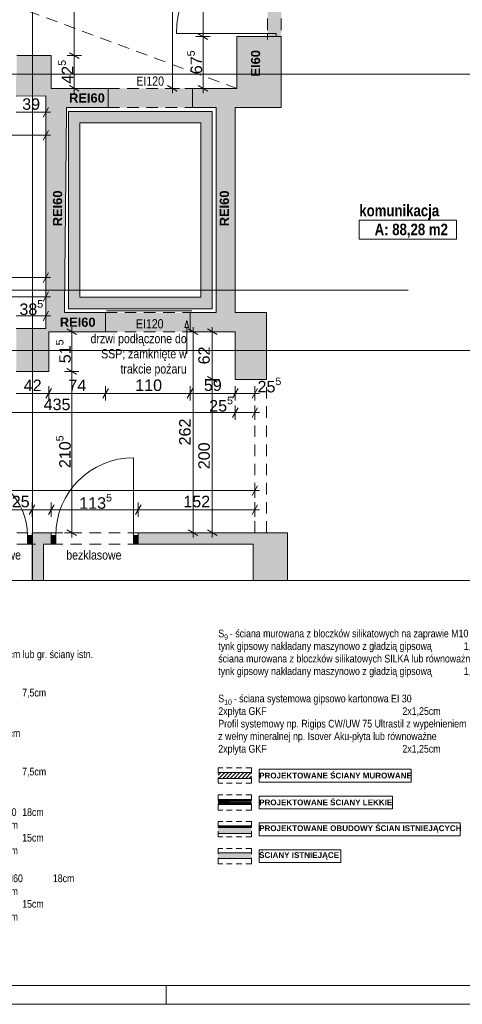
# Paper-space layout 'A-31 RZUT - PIĘTRO 1' of a CAD drawing. Header units: millimetres. Extents: x 0 to 800, y 0 to 594.
# Tile 5 of 21: x 222 to 337, y 0 to 257. Entities that reach past the tile are written whole.
import ezdxf
from ezdxf.xclip import XClip

# ---------------------------------------------------------------- set-up
doc = ezdxf.new("R2010")
doc.units = ezdxf.units.MM
doc.header["$MEASUREMENT"] = 0
doc.header["$XCLIPFRAME"] = 0
for name, pattern in [('ACAD_ISO03W100', [300, 120, -180]), ('DASHDOTX2', [1000, 500, -250, 0, -250]), ('Przer. długie kreski', [2.5, 1.5, -1]), ('PRZERYWANA_DU_A', [550, 350, -200])]:
    doc.linetypes.add(name, pattern=pattern)
for name, color, linetype, lineweight in [('0_Nr_pióra__1', 7, 'Continuous', 20), ('0_Nr_pióra__2', 8, 'Continuous', 13), ('A_Arkusz_Nr_pióra__1', 7, 'Continuous', 20), ('A_linie przekroju_Nr_pióra__1', 7, 'Continuous', 20), ('A_strefy_Nr_pióra__1', 7, 'Continuous', 20), ('A_winda_Nr_pióra__1', 7, 'Continuous', 20), ('A_wymiary_Nr_pióra__1', 7, 'Continuous', 20), ('A_wymiary_Nr_pióra__2', 8, 'Continuous', 13), ('A_ściany proj_Nr_pióra__1', 7, 'Continuous', 20), ('A_ściany_Nr_pióra__1', 7, 'Continuous', 20), ('AR ZAMUROWANIA_Nr_pióra__1', 7, 'Continuous', 20), ('AR ŚCIANY PROJEKTOWANE_Nr_pióra__1', 7, 'Continuous', 20), ('AR ŚCIANY PROJEKTOWANE_Nr_pióra__2', 8, 'Continuous', 13), ('Drzwi Archicad_Nr_pióra__1', 7, 'Continuous', 20)]:
    doc.layers.add(name, color=color, linetype=linetype, lineweight=lineweight)
for name, color, linetype, lineweight, true_color in [('A_Arkusz_Nr_pióra__237', 7, 'Continuous', 5, 0x343434), ('A_opis_Nr_pióra__255', 7, 'Continuous', 15, 0x242424), ('A_opis_Nr_pióra__8', 7, 'Continuous', 13, 0x4c4c4c), ('A_osie_Nr_pióra__16', 7, 'Continuous', 5, 0x0f0f0f), ('A_ppoż proj_Nr_pióra__8', 7, 'Continuous', 13, 0x4c4c4c), ('A_ppoż_Nr_pióra__8', 7, 'Continuous', 13, 0x4c4c4c), ('A_schody_Nr_pióra__4', 7, 'Continuous', 18, 0x4b4b4b), ('A_sufit_Nr_pióra__4', 7, 'Continuous', 18, 0x4b4b4b), ('A_ściany proj_Nr_pióra__10', 7, 'Continuous', 13, 0x4b4b4b), ('A_ściany_Nr_pióra__10', 7, 'Continuous', 13, 0x4b4b4b)]:
    doc.layers.add(name, color=color, linetype=linetype, lineweight=lineweight, true_color=true_color)
for name, color, linetype in [('A_podrys', 7, 'Continuous'), ('A_ppoż', 7, 'Continuous'), ('A_winda', 7, 'Continuous'), ('A_ściany', 7, 'Continuous'), ('Drzwi Archicad', 7, 'Continuous')]:
    doc.layers.add(name, color=color, linetype=linetype)
doc.styles.add('STYL_AUTOMATYCZNY_1', font='arial.ttf')
doc.styles.add('STYL_AUTOMATYCZNY_2', font='ARIALN.TTF')
doc.styles.add('STYL_AUTOMATYCZNY_3', font='arial.ttf')
doc.styles.add('STYL_AUTOMATYCZNY_5', font='arial.ttf')
doc.styles.add('STYL_AUTOMATYCZNY_6', font='ARIALN.TTF')
pattern_1 = [(0, (0, 0), (0, 1), [0, -1])]
pattern_2 = [(45, (0, 0), (-57.025, 57.025), []), (45, (57.025, 0), (-57.025, 57.025), [40.323, -20.161])]

# ---------------------------------------------------------------- blocks, each defined once
blk = doc.blocks.new('Rysunek_1_1', base_point=(-3193.41, -647.6))
at = {"layer": 'A_ppoż', "linetype": 'Continuous', "lineweight": 0, "true_color": 0x0b0b0b}
for points in [[(290.01, 252.37), (290.01, 292.07), (286.41, 292.07), (286.41, 252.37)], [(244.83, 238.87), (244.83, 233.87), (266.83, 233.87), (266.83, 238.87)], [(244.21, 180.41), (244.21, 175.41), (266.21, 175.41), (266.21, 180.41)]]:
    blk.add_hatch(color=28, dxfattribs=at).paths.add_polyline_path(points)
at = {"layer": 'A_winda', "linetype": 'Continuous', "lineweight": 0, "true_color": 0xfdfdfd}
h = blk.add_hatch(color=7, dxfattribs=at)
h.paths.add_polyline_path([(234.49, 232.87), (234.49, 181.41), (271.99, 181.41), (271.99, 232.87)])
h.paths.add_polyline_path([(268.99, 229.87), (268.99, 184.41), (237.49, 184.41), (237.49, 229.87)], flags=0)
at = {"layer": 'A_ściany', "linetype": 'Continuous', "lineweight": 0, "true_color": 0x000000}
for points in [[(278.41, 252.37), (278.41, 238.87), (290.01, 233.87), (290.01, 252.37)], [(230.03, 247.41), (221.03, 247.41), (221.03, 242.11), (220.83, 242.11), (220.85, 236.88), (228.63, 236.9), (228.64, 232.66), (233.98, 232.67), (233.99, 233.87), (235.19, 233.87), (235.19, 238.87), (230.03, 238.87)], [(235.19, 238.87), (235.19, 233.87), (244.83, 233.87), (244.83, 238.87)], [(278.41, 238.87), (266.83, 238.87), (266.83, 233.87), (290.01, 233.87)], [(272.99, 233.87), (272.99, 180.41), (277.99, 180.41), (277.99, 233.87)], [(228.64, 232.66), (228.64, 181.85), (233.5, 181.85), (233.98, 232.67)], [(233.5, 181.85), (228.63, 181.85), (228.63, 176.22), (220.93, 176.22), (220.93, 165.06), (229.37, 165.06), (229.37, 175.41), (234.81, 175.41), (234.81, 180.41), (233.49, 180.41)], [(234.81, 175.41), (244.21, 175.41), (244.21, 180.41), (234.81, 180.41)], [(266.21, 175.41), (278.01, 175.41), (286.11, 180.41), (266.21, 180.41)], [(278.01, 175.41), (278.01, 162.98), (286.11, 162.98), (286.11, 180.41)], [(225.03, 119.98), (230.03, 119.98), (230.03, 122.98), (225.03, 122.98)], [(252.71, 122.98), (252.71, 119.98), (282.68, 119.98), (291.58, 122.98)], [(291.58, 122.98), (282.68, 119.98), (282.68, 110.55), (291.58, 110.55)], [(228.03, 119.98), (225.03, 119.98), (225.03, 110.55), (228.03, 110.55)]]:
    blk.add_hatch(color=18, dxfattribs=at).paths.add_polyline_path(points)
at = {"layer": 'Drzwi Archicad', "linetype": 'Continuous', "lineweight": 0, "true_color": 0xfdfdfd}
for points in [[(225.03, 119.98), (225.03, 122.28), (223.83, 122.28), (223.83, 119.98)], [(230.03, 119.98), (231.23, 119.98), (231.23, 122.28), (230.03, 122.28)], [(252.71, 122.28), (251.51, 122.28), (251.51, 119.98), (252.71, 119.98)]]:
    blk.add_hatch(color=7, dxfattribs=at).paths.add_polyline_path(points)
at = {"layer": '0_Nr_pióra__2', "color": 8, "linetype": 'PRZERYWANA_DU_A', "lineweight": 13, "ltscale": 2, "flags": 128}
for points in [[(60.84, 110.55), (290.84, 110.55)], [(290.84, 110.55), (360.84, 110.55)]]:
    blk.add_lwpolyline(points, dxfattribs=at)
at = {"layer": 'A_linie przekroju_Nr_pióra__1', "color": 7, "linetype": 'ACAD_ISO03W100', "lineweight": 20, "ltscale": 2}
blk.add_line((83.04, 186.21), (544.97, 186.21), dxfattribs=at)
at = {"layer": 'A_opis_Nr_pióra__255', "color": 250, "linetype": 'Continuous', "lineweight": 15, "ltscale": 2, "true_color": 0x242424}
for p, q in [((265.35, 178.37), (264.85, 176.51)), ((265.35, 178.37), (265.85, 176.51)), ((265.85, 176.51), (264.85, 176.51)), ((265.35, 176.51), (265.35, 169.63))]:
    blk.add_line(p, q, dxfattribs=at)
at = {"layer": 'A_osie_Nr_pióra__16', "color": 250, "linetype": 'DASHDOTX2', "lineweight": 5, "ltscale": 2, "true_color": 0x0f0f0f}
for p, q in [((225.18, 374.19), (225.18, 110.55)), ((544.97, 242.55), (96.57, 242.55)), ((544.97, 170.55), (96.57, 170.55))]:
    blk.add_line(p, q, dxfattribs=at)
at = {"layer": 'A_schody_Nr_pióra__4', "color": 251, "linetype": 'Continuous', "lineweight": 18, "ltscale": 2, "true_color": 0x4b4b4b}
blk.add_line((244.41, 180.88), (266.69, 180.88), dxfattribs=at)
at = {"layer": 'A_strefy_Nr_pióra__1', "color": 7, "linetype": 'Continuous', "lineweight": 20, "ltscale": 2}
for p, q in [((310.34, 204.52), (310.34, 199.57)), ((310.34, 204.52), (335.65, 204.52)), ((335.65, 204.52), (335.65, 199.57)), ((310.34, 199.57), (335.65, 199.57))]:
    blk.add_line(p, q, dxfattribs=at)
at = {"layer": 'A_sufit_Nr_pióra__4', "color": 251, "linetype": 'Przer. długie kreski', "lineweight": 18, "ltscale": 2, "true_color": 0x4b4b4b}
blk.add_line((278.47, 238.87), (99.25, 305.11), dxfattribs=at)
at = {"layer": 'A_winda_Nr_pióra__1', "color": 7, "linetype": 'PRZERYWANA_DU_A', "lineweight": 20, "ltscale": 2, "flags": 128}
for points in [[(234.49, 232.87), (271.99, 232.87), (271.99, 181.41), (234.49, 181.41)], [(268.99, 229.87), (268.99, 184.41), (237.49, 184.41), (237.49, 229.87)]]:
    blk.add_lwpolyline(points, close=True, dxfattribs=at)
at = {"layer": 'A_wymiary_Nr_pióra__1', "color": 7, "linetype": 'Continuous', "lineweight": 20, "ltscale": 2}
for p, q in [((268.36, 253.09), (270.86, 251.65)), ((234.78, 248.13), (237.28, 246.69)), ((234.78, 239.59), (237.28, 238.15)), ((260.36, 239.59), (262.86, 238.15)), ((268.36, 239.59), (270.86, 238.15)), ((227.91, 231.39), (229.36, 233.89)), ((227.91, 225.39), (229.36, 227.89)), ((227.91, 188.27), (229.36, 190.77)), ((227.91, 183.27), (229.36, 185.77)), ((227.91, 178.27), (229.36, 180.77)), ((236.62, 174.69), (234.12, 176.13)), ((268.26, 174.69), (265.76, 176.13)), ((273.26, 174.69), (270.76, 176.13)), ((234.12, 165.78), (236.62, 164.34)), ((270.76, 163.7), (273.26, 162.26)), ((230.1, 160.57), (228.65, 158.07)), ((244.93, 160.57), (243.49, 158.07)), ((266.93, 160.57), (265.49, 158.07)), ((278.74, 160.57), (277.29, 158.07)), ((282.37, 158.07), (283.82, 160.57)), ((278.74, 155.57), (277.29, 153.07)), ((282.37, 153.07), (283.82, 155.57)), ((282.37, 132.73), (283.82, 135.23)), ((225.76, 130.23), (224.31, 127.73)), ((230.76, 130.23), (229.31, 127.73)), ((253.44, 130.23), (251.99, 127.73)), ((282.37, 127.73), (283.82, 130.23)), ((234.12, 123.7), (236.62, 122.26)), ((265.76, 123.7), (268.26, 122.26)), ((270.76, 123.7), (273.26, 122.26))]:
    blk.add_line(p, q, dxfattribs=at)
at = {"layer": 'A_wymiary_Nr_pióra__2', "color": 8, "linetype": 'Continuous', "lineweight": 13, "ltscale": 2}
for p, q in [((236.03, 247.41), (236.03, 305.11)), ((261.61, 238.87), (261.61, 305.11)), ((269.61, 252.37), (269.61, 292.07)), ((271.49, 252.37), (267.74, 252.37)), ((269.61, 238.87), (269.61, 252.37)), ((237.91, 247.41), (234.16, 247.41)), ((236.03, 238.87), (236.03, 247.41)), ((237.91, 238.87), (234.16, 238.87)), ((236.03, 237.64), (236.03, 238.87)), ((263.49, 238.87), (259.74, 238.87)), ((261.61, 237.64), (261.61, 238.87)), ((271.49, 238.87), (267.74, 238.87)), ((269.61, 237.64), (269.61, 238.87)), ((228.63, 230.76), (228.63, 234.51)), ((220.85, 232.64), (228.63, 232.64)), ((228.63, 232.64), (229.86, 232.64)), ((188.73, 226.64), (228.63, 226.64)), ((228.63, 224.76), (228.63, 228.51)), ((228.63, 226.64), (229.86, 226.64)), ((228.63, 187.64), (228.63, 191.39)), ((98.53, 189.52), (228.63, 189.52)), ((228.63, 189.52), (229.86, 189.52)), ((228.63, 182.64), (228.63, 186.39)), ((189.93, 184.52), (228.63, 184.52)), ((228.63, 184.52), (229.86, 184.52)), ((228.63, 177.64), (228.63, 181.39)), ((220.93, 179.52), (228.63, 179.52)), ((228.63, 179.52), (229.86, 179.52)), ((237.25, 175.41), (233.5, 175.41)), ((235.37, 175.41), (235.37, 176.63)), ((235.37, 165.06), (235.37, 175.41)), ((268.89, 175.41), (265.14, 175.41)), ((267.01, 175.41), (267.01, 176.63)), ((267.01, 122.98), (267.01, 175.41)), ((273.89, 175.41), (270.14, 175.41)), ((272.01, 175.41), (272.01, 176.63)), ((272.01, 162.98), (272.01, 175.41)), ((237.25, 165.06), (233.5, 165.06)), ((235.37, 122.98), (235.37, 165.06)), ((273.89, 162.98), (270.14, 162.98)), ((272.01, 122.98), (272.01, 162.98)), ((220.93, 159.32), (229.37, 159.32)), ((229.37, 157.45), (229.37, 161.2)), ((229.37, 159.32), (244.21, 159.32)), ((244.21, 157.45), (244.21, 161.2)), ((244.21, 159.32), (266.21, 159.32)), ((266.21, 157.45), (266.21, 161.2)), ((266.21, 159.32), (278.01, 159.32)), ((278.01, 157.45), (278.01, 161.2)), ((278.01, 159.32), (283.09, 159.32)), ((283.09, 157.45), (283.09, 161.2)), ((283.09, 159.32), (284.32, 159.32)), ((191.05, 154.32), (278.01, 154.32)), ((278.01, 152.45), (278.01, 156.2)), ((278.01, 154.32), (283.09, 154.32)), ((283.09, 152.45), (283.09, 156.2)), ((283.09, 154.32), (284.32, 154.32)), ((86.11, 133.98), (283.09, 133.98)), ((283.09, 132.1), (283.09, 135.85)), ((283.09, 133.98), (284.32, 133.98)), ((206.03, 128.98), (225.03, 128.98)), ((225.03, 127.1), (225.03, 130.85)), ((225.03, 128.98), (230.03, 128.98)), ((230.03, 127.1), (230.03, 130.85)), ((230.03, 128.98), (252.71, 128.98)), ((252.71, 127.1), (252.71, 130.85)), ((252.71, 128.98), (283.09, 128.98)), ((283.09, 127.1), (283.09, 130.85)), ((283.09, 128.98), (284.32, 128.98)), ((237.25, 122.98), (233.5, 122.98)), ((235.37, 121.76), (235.37, 122.98)), ((268.89, 122.98), (265.14, 122.98)), ((267.01, 121.76), (267.01, 122.98)), ((273.89, 122.98), (270.14, 122.98)), ((272.01, 121.76), (272.01, 122.98))]:
    blk.add_line(p, q, dxfattribs=at)
at = {"layer": 'A_ściany_Nr_pióra__1', "color": 7, "linetype": 'Continuous', "lineweight": 20, "ltscale": 2}
for p, q in [((286.41, 252.37), (286.41, 251.63)), ((286.41, 252.37), (288.71, 252.37)), ((288.71, 252.37), (290.01, 252.37)), ((290.01, 252.37), (290.01, 251.63)), ((244.83, 238.87), (244.83, 233.87)), ((266.83, 238.87), (266.83, 233.87)), ((283.11, 162.98), (286.11, 162.98)), ((225.03, 122.98), (225.77, 122.98)), ((225.03, 122.28), (225.03, 122.98)), ((225.03, 119.98), (225.03, 122.28)), ((230.03, 122.98), (229.29, 122.98)), ((230.03, 122.28), (230.03, 122.98)), ((230.03, 119.98), (230.03, 122.28)), ((252.71, 122.98), (253.45, 122.98)), ((252.71, 122.28), (252.71, 122.98)), ((252.71, 119.98), (252.71, 122.28)), ((283.11, 122.98), (286.11, 122.98)), ((225.03, 119.98), (225.97, 119.98)), ((230.03, 119.98), (229.09, 119.98)), ((252.71, 119.98), (253.65, 119.98))]:
    blk.add_line(p, q, dxfattribs=at)
at = {"layer": 'A_ściany_Nr_pióra__1', "color": 7, "linetype": 'Continuous', "lineweight": 20, "ltscale": 2, "flags": 128}
for points in [[(278.41, 252.37), (278.41, 238.87)], [(286.41, 252.37), (278.41, 252.37)], [(290.01, 233.87), (290.01, 252.37)], [(230.03, 247.41), (221.03, 247.41)], [(230.03, 238.87), (230.03, 247.41)], [(235.19, 238.87), (230.03, 238.87)], [(244.83, 238.87), (235.19, 238.87)], [(278.41, 238.87), (266.83, 238.87)], [(220.85, 236.88), (228.63, 236.9)], [(228.63, 236.9), (228.64, 232.66)], [(233.98, 232.67), (233.99, 233.87)], [(233.99, 233.87), (235.19, 233.87)], [(235.19, 233.87), (244.83, 233.87)], [(266.83, 233.87), (272.99, 233.87)], [(272.99, 233.87), (272.99, 180.41)], [(277.99, 233.87), (290.01, 233.87)], [(277.99, 180.41), (277.99, 233.87)], [(228.64, 232.66), (228.64, 181.85)], [(233.5, 181.85), (233.98, 232.67)], [(228.63, 181.85), (228.63, 176.22)], [(233.49, 180.41), (233.5, 181.85)], [(234.81, 180.41), (233.49, 180.41)], [(244.21, 180.41), (234.81, 180.41)], [(244.21, 175.41), (244.21, 180.41)], [(272.99, 180.41), (266.21, 180.41)], [(266.21, 180.41), (266.21, 175.41)], [(286.11, 180.41), (277.99, 180.41)], [(286.11, 162.98), (286.11, 180.41)], [(228.63, 176.22), (220.93, 176.22)], [(229.37, 165.06), (229.37, 175.41)], [(229.37, 175.41), (234.81, 175.41)], [(234.81, 175.41), (244.21, 175.41)], [(266.21, 175.41), (278.01, 175.41)], [(278.01, 175.41), (278.01, 162.98)], [(220.93, 165.06), (229.37, 165.06)], [(278.01, 162.98), (283.11, 162.98)], [(230.03, 122.98), (225.03, 122.98)], [(291.58, 122.98), (252.71, 122.98)], [(291.58, 110.55), (291.58, 122.98)], [(225.03, 119.98), (225.03, 110.55)], [(228.03, 119.98), (230.03, 119.98)], [(228.03, 110.55), (228.03, 119.98)], [(252.71, 119.98), (282.68, 119.98)], [(282.68, 119.98), (282.68, 110.55)]]:
    blk.add_lwpolyline(points, dxfattribs=at)
at = {"layer": 'A_ściany_Nr_pióra__10', "color": 251, "linetype": 'Przer. długie kreski', "lineweight": 13, "ltscale": 2, "true_color": 0x4b4b4b}
for p, q in [((286.41, 292.07), (286.41, 252.37)), ((290.01, 292.07), (290.01, 252.37)), ((244.83, 238.87), (266.83, 238.87)), ((244.83, 233.87), (266.83, 233.87)), ((244.21, 180.41), (266.21, 180.41)), ((244.21, 175.41), (266.21, 175.41)), ((283.11, 122.98), (283.11, 162.98)), ((286.11, 122.98), (286.11, 162.98)), ((206.03, 122.98), (225.03, 122.98)), ((230.03, 122.98), (252.71, 122.98)), ((206.03, 119.98), (225.03, 119.98)), ((230.03, 119.98), (252.71, 119.98))]:
    blk.add_line(p, q, dxfattribs=at)
at = {"layer": 'Drzwi Archicad_Nr_pióra__1', "color": 7, "linetype": 'Continuous', "lineweight": 20, "ltscale": 2}
for p, q in [((286.41, 253.17), (262.65, 253.17)), ((286.41, 252.37), (286.41, 253.17)), ((286.41, 253.17), (288.71, 253.17)), ((288.71, 252.37), (286.41, 252.37)), ((286.41, 252.37), (288.71, 252.37)), ((286.41, 252.37), (288.71, 252.37)), ((286.41, 252.37), (286.41, 251.63)), ((286.41, 252.37), (286.41, 251.63)), ((288.71, 253.17), (288.71, 252.37)), ((288.71, 252.37), (290.01, 252.37)), ((288.71, 252.37), (290.01, 252.37)), ((290.01, 252.37), (290.01, 251.63)), ((290.01, 252.37), (290.01, 251.63)), ((244.83, 238.87), (244.83, 233.87)), ((266.83, 238.87), (266.83, 233.87)), ((283.11, 162.98), (286.11, 162.98)), ((251.51, 122.28), (251.51, 142.56)), ((223.83, 119.98), (223.83, 122.28)), ((223.83, 122.28), (225.03, 122.28)), ((225.03, 122.28), (225.03, 122.98)), ((225.03, 122.28), (225.03, 122.98)), ((225.03, 122.98), (225.77, 122.98)), ((225.03, 122.98), (225.77, 122.98)), ((225.03, 122.28), (225.03, 119.98)), ((225.03, 119.98), (225.03, 122.28)), ((225.03, 119.98), (225.03, 122.28)), ((230.03, 122.98), (229.29, 122.98)), ((230.03, 122.98), (229.29, 122.98)), ((230.03, 122.28), (230.03, 122.98)), ((230.03, 122.28), (230.03, 122.98)), ((231.23, 122.28), (230.03, 122.28)), ((230.03, 122.28), (230.03, 119.98)), ((230.03, 119.98), (230.03, 122.28)), ((230.03, 119.98), (230.03, 122.28)), ((231.23, 119.98), (231.23, 122.28)), ((252.71, 122.28), (251.51, 122.28)), ((251.51, 122.28), (251.51, 119.98)), ((252.71, 122.28), (252.71, 122.98)), ((252.71, 122.28), (252.71, 122.98)), ((252.71, 122.98), (253.45, 122.98)), ((252.71, 122.98), (253.45, 122.98)), ((252.71, 119.98), (252.71, 122.28)), ((252.71, 119.98), (252.71, 122.28)), ((252.71, 119.98), (252.71, 122.28)), ((283.11, 122.98), (286.11, 122.98)), ((225.03, 119.98), (223.83, 119.98)), ((225.03, 119.98), (225.97, 119.98)), ((225.03, 119.98), (225.97, 119.98)), ((230.03, 119.98), (229.09, 119.98)), ((230.03, 119.98), (229.09, 119.98)), ((230.03, 119.98), (231.23, 119.98)), ((251.51, 119.98), (252.71, 119.98)), ((252.71, 119.98), (253.65, 119.98)), ((252.71, 119.98), (253.65, 119.98))]:
    blk.add_line(p, q, dxfattribs=at)
for centre, radius, start, end in [((286.41, 253.17), 23.76, 90, 180), ((251.51, 122.28), 20.28, 90, 180), ((207.23, 122.28), 16.6, 0, 90)]:
    blk.add_arc(centre, radius, start, end, dxfattribs=at)
at = {"layer": 'A_opis_Nr_pióra__8', "color": 251, "linetype": 'Continuous', "lineweight": 13, "true_color": 0x4c4c4c, "insert": (265.35, 169.3), "char_height": 2.4, "width": 27.8155, "attachment_point": 6, "line_spacing_factor": 0.987298, "style": 'STYL_AUTOMATYCZNY_2'}
blk.add_mtext('\\A1;{\\pqr;\\fArial Narrow|b0|i0|c238|p0;\\W1.000000;drzwi podłączone do SSP; zamknięte w trakcie pożaru}', dxfattribs=at)
at = {"layer": 'A_ppoż proj_Nr_pióra__8', "color": 251, "linetype": 'Continuous', "lineweight": 13, "true_color": 0x4c4c4c, "char_height": 2.4, "attachment_point": 5, "rotation": 90, "style": 'STYL_AUTOMATYCZNY_3'}
for s, insert in [('\\A1;{\\pqc;\\fArial|b1|i0|c238|p0;\\W1.000000;EI60}', (283.31, 245.42)), ('\\A1;{\\pqc;\\fArial|b1|i0|c238|p0;\\W1.000000;REI60}', (231.69, 207.58)), ('\\A1;{\\pqc;\\fArial|b1|i0|c238|p0;\\W1.000000;REI60}', (275.18, 207.58))]:
    blk.add_mtext(s, dxfattribs=dict(at, insert=insert))
at = {"layer": 'A_ppoż proj_Nr_pióra__8', "color": 251, "linetype": 'Continuous', "lineweight": 13, "true_color": 0x4c4c4c, "char_height": 2.4, "attachment_point": 5, "style": 'STYL_AUTOMATYCZNY_3'}
for insert in [(239.34, 236.36), (236.92, 177.87)]:
    blk.add_mtext('\\A1;{\\pqc;\\fArial|b1|i0|c238|p0;\\W1.000000;REI60}', dxfattribs=dict(at, insert=insert))
at = {"layer": 'A_ppoż_Nr_pióra__8', "color": 251, "linetype": 'Continuous', "lineweight": 13, "true_color": 0x4c4c4c, "char_height": 2.4, "attachment_point": 5, "style": 'STYL_AUTOMATYCZNY_2'}
for s, insert in [('\\A1;{\\pqc;\\fArial Narrow|b0|i0|c238|p0;\\W1.000000;EI120}', (255.83, 240.75)), ('\\A1;{\\pqc;\\fArial Narrow|b0|i0|c238|p0;\\W1.000000;EI120}', (255.71, 177.46)), ('\\A1;{\\pqc;\\fArial Narrow|b0|i0|c238|p0;\\W1.000000;bezklasowe}', (214.96, 117.16)), ('\\A1;{\\pqc;\\fArial Narrow|b0|i0|c238|p0;\\W1.000000;bezklasowe}', (241.16, 117.16))]:
    blk.add_mtext(s, dxfattribs=dict(at, insert=insert))
at = {"layer": 'A_strefy_Nr_pióra__1', "color": 7, "linetype": 'Continuous', "lineweight": 20, "char_height": 3, "attachment_point": 1, "style": 'STYL_AUTOMATYCZNY_6'}
for s, insert in [('\\A1;{\\pql;\\fArial Narrow|b1|i0|c238|p0;\\W1.000000;komunikacja}', (310.34, 208.52)), ('\\A1;{\\pql;\\fArial Narrow|b1|i0|c238|p0;\\W1.000000;A: 88,28 m2}', (314.34, 203.59))]:
    blk.add_mtext(s, dxfattribs=dict(at, insert=insert))
at = {"layer": 'A_wymiary_Nr_pióra__1', "color": 7, "linetype": 'Continuous', "lineweight": 20, "char_height": 3, "attachment_point": 7, "rotation": 90, "style": 'STYL_AUTOMATYCZNY_1'}
for s, insert in [('\\A1;{\\pql;\\fArial|b0|i0|c238|p0;\\W1.000000;67\\fArial|b0|i0|c238|p0;\\W1.000000;\\A1{\\H.66x;\\S5^  ;}}', (270.23, 242.57)), ('\\A1;{\\pql;\\fArial|b0|i0|c238|p0;\\W1.000000;42\\fArial|b0|i0|c238|p0;\\W1.000000;\\A1{\\H.66x;\\S5^  ;}}', (236.63, 240.09)), ('\\A1;{\\pql;\\fArial|b0|i0|c238|p0;\\W1.000000;51\\fArial|b0|i0|c238|p0;\\W1.000000;\\A1{\\H.66x;\\S5^  ;}}', (235.99, 167.19)), ('\\A1;{\\pql;\\fArial|b0|i0|c238|p0;\\W1.000000;210\\fArial|b0|i0|c238|p0;\\W1.000000;\\A1{\\H.66x;\\S5^  ;}}', (235.99, 139.83))]:
    blk.add_mtext(s, dxfattribs=dict(at, insert=insert))
at = {"layer": 'A_wymiary_Nr_pióra__1', "color": 7, "linetype": 'Continuous', "lineweight": 20, "char_height": 3, "attachment_point": 7, "style": 'STYL_AUTOMATYCZNY_5'}
for s, insert, width in [('\\A1;{\\pql;\\fArial|b0|i0|c238|p0;\\W1.000000;39}', (222.46, 233.24), 4.5763), ('\\A1;{\\pql;\\fArial|b0|i0|c238|p0;\\W1.000000;42}', (222.87, 159.92), 4.5763), ('\\A1;{\\pql;\\fArial|b0|i0|c238|p0;\\W1.000000;74}', (234.5, 159.92), 4.5763), ('\\A1;{\\pql;\\fArial|b0|i0|c238|p0;\\W1.000000;110}', (251.93, 159.92), 6.5592), ('\\A1;{\\pql;\\fArial|b0|i0|c238|p0;\\W1.000000;59}', (269.82, 159.92), 4.5763), ('\\A1;{\\pql;\\fArial|b0|i0|c238|p0;\\W1.000000;435}', (228.06, 154.92), 6.8645), ('\\A1;{\\pql;\\fArial|b0|i0|c238|p0;\\W1.000000;25}', (219.74, 129.58), 4.5763), ('\\A1;{\\pql;\\fArial|b0|i0|c238|p0;\\W1.000000;152}', (264.47, 129.58), 6.8645)]:
    blk.add_mtext(s, dxfattribs=dict(at, insert=insert, width=width))
at = {"layer": 'A_wymiary_Nr_pióra__1', "color": 7, "linetype": 'Continuous', "lineweight": 20, "char_height": 3, "attachment_point": 7, "style": 'STYL_AUTOMATYCZNY_1'}
for s, insert in [('\\A1;{\\pql;\\fArial|b0|i0|c238|p0;\\W1.000000;38\\fArial|b0|i0|c238|p0;\\W1.000000;\\A1{\\H.66x;\\S5^  ;}}', (221.74, 178.9)), ('\\A1;{\\pql;\\fArial|b0|i0|c238|p0;\\W1.000000;25\\fArial|b0|i0|c238|p0;\\W1.000000;\\A1{\\H.66x;\\S5^  ;}}', (283.82, 158.71)), ('\\A1;{\\pql;\\fArial|b0|i0|c238|p0;\\W1.000000;25\\fArial|b0|i0|c238|p0;\\W1.000000;\\A1{\\H.66x;\\S5^  ;}}', (271.21, 153.71)), ('\\A1;{\\pql;\\fArial|b0|i0|c238|p0;\\W1.000000;113\\fArial|b0|i0|c238|p0;\\W1.000000;\\A1{\\H.66x;\\S5^  ;}}', (237.34, 128.36))]:
    blk.add_mtext(s, dxfattribs=dict(at, insert=insert))
at = {"layer": 'A_wymiary_Nr_pióra__1', "color": 7, "linetype": 'Continuous', "lineweight": 20, "char_height": 3, "attachment_point": 7, "rotation": 90, "style": 'STYL_AUTOMATYCZNY_5'}
for s, insert, width in [('\\A1;{\\pql;\\fArial|b0|i0|c238|p0;\\W1.000000;62}', (271.41, 166.9), 4.5763), ('\\A1;{\\pql;\\fArial|b0|i0|c238|p0;\\W1.000000;262}', (266.41, 145.76), 6.8645), ('\\A1;{\\pql;\\fArial|b0|i0|c238|p0;\\W1.000000;200}', (271.41, 139.55), 6.8645)]:
    blk.add_mtext(s, dxfattribs=dict(at, insert=insert, width=width))

psp = doc.layouts.new('A-31 RZUT - PIĘTRO 1')

# ---------------------------------------------------------------- hatches: boundary and pattern name
at = {"layer": 'A_ściany proj_Nr_pióra__1', "linetype": 'Continuous', "lineweight": 20}
h = psp.add_hatch(dxfattribs=at)
h.set_pattern_fill('bloczki_ceramiczne', style=0, pattern_type=2)
h.set_pattern_definition([(45, (0, 0), (-0.4949747, 0.4949747), [])])
h.paths.add_polyline_path([(282.23, 60.43), (273.58, 60.43), (273.58, 58.93), (282.23, 58.93)])
at = {"layer": 'A_ściany proj_Nr_pióra__10', "linetype": 'Continuous', "lineweight": 13}
h = psp.add_hatch(dxfattribs=at)
h.set_pattern_fill('FP_65', color=1, style=0, pattern_type=2)
h.set_pattern_definition(pattern_2)
h.paths.add_polyline_path([(282.23, 46.57), (273.58, 46.57), (273.58, 46.32), (282.23, 46.32)])
h = psp.add_hatch(dxfattribs=at)
h.set_pattern_fill('FP_65', color=1, style=0, pattern_type=2)
h.set_pattern_definition(pattern_2)
h.paths.add_polyline_path([(273.58, 46.07), (282.23, 46.07), (282.23, 46.32), (273.58, 46.32)])
at = {"layer": 'A_ściany_Nr_pióra__1', "linetype": 'Continuous', "lineweight": 0, "true_color": 0x000000}
for points in [[(273.58, 44.57), (282.23, 44.57), (282.23, 46.07), (273.58, 46.07)], [(273.58, 38), (282.23, 38), (282.23, 39.5), (273.58, 39.5)]]:
    psp.add_hatch(color=18, dxfattribs=at).paths.add_polyline_path(points)
at = {"layer": 'AR ŚCIANY PROJEKTOWANE_Nr_pióra__2', "linetype": 'Continuous', "lineweight": 13}
h = psp.add_hatch(dxfattribs=at)
h.set_pattern_fill('gypsum', color=8, style=0, pattern_type=2)
h.set_pattern_definition(pattern_1)
h.paths.add_polyline_path([(282.23, 53.39), (273.58, 53.39), (273.58, 53.26), (282.23, 53.26)])
h = psp.add_hatch(dxfattribs=at)
h.set_pattern_fill('gypsum', color=8, style=0, pattern_type=2)
h.set_pattern_definition(pattern_1)
h.paths.add_polyline_path([(282.23, 53.26), (273.58, 53.26), (273.58, 53.14), (282.23, 53.14)])
h = psp.add_hatch(dxfattribs=at)
h.set_pattern_fill('batt_insulation', color=8, style=0, pattern_type=2)
h.set_pattern_definition([(60, (0, 0), (-0.25980762, 0.15), []), (120, (0, 0), (0.25980762, 0.15), [])])
h.paths.add_polyline_path([(282.23, 53.14), (273.58, 53.14), (273.58, 52.39), (282.23, 52.39)])
h = psp.add_hatch(dxfattribs=at)
h.set_pattern_fill('gypsum', color=8, style=0, pattern_type=2)
h.set_pattern_definition(pattern_1)
h.paths.add_polyline_path([(273.58, 52.26), (282.23, 52.26), (282.23, 52.39), (273.58, 52.39)])
h = psp.add_hatch(dxfattribs=at)
h.set_pattern_fill('gypsum', color=8, style=0, pattern_type=2)
h.set_pattern_definition(pattern_1)
h.paths.add_polyline_path([(273.58, 52.14), (282.23, 52.14), (282.23, 52.26), (273.58, 52.26)])

# ---------------------------------------------------------------- linework, layer by layer
at = {"layer": 'A_Arkusz_Nr_pióra__1', "color": 7, "linetype": 'Continuous', "lineweight": 20}
psp.add_line((795.1, 4.9), (29.9, 4.9), dxfattribs=at)
at = {"layer": 'A_Arkusz_Nr_pióra__1', "color": 7, "linetype": 'Continuous', "lineweight": 20, "flags": 128}
psp.add_lwpolyline([(0, 594), (800, 594), (800, 0), (0, 0)], close=True, dxfattribs=at)
at = {"layer": 'A_Arkusz_Nr_pióra__237', "color": 250, "linetype": 'Continuous', "lineweight": 5, "true_color": 0x343434}
psp.add_line((260, 0), (260, 4.9), dxfattribs=at)
at = {"layer": 'A_ściany proj_Nr_pióra__1', "color": 7, "linetype": 'Continuous', "lineweight": 20, "flags": 128}
for points in [[(282.23, 60.43), (273.58, 60.43)], [(273.58, 58.93), (282.23, 58.93)], [(282.23, 46.57), (273.58, 46.57)], [(273.58, 46.07), (282.23, 46.07)], [(273.58, 39.5), (282.23, 39.5)]]:
    psp.add_lwpolyline(points, dxfattribs=at)
at = {"layer": 'A_ściany proj_Nr_pióra__10', "color": 1, "linetype": 'Continuous', "lineweight": 13}
for p, q in [((282.23, 46.32), (273.58, 46.32)), ((273.58, 46.32), (282.23, 46.32))]:
    psp.add_line(p, q, dxfattribs=at)
at = {"layer": 'A_ściany_Nr_pióra__1', "color": 7, "linetype": 'Continuous', "lineweight": 20, "flags": 128}
for points in [[(282.23, 46.07), (273.58, 46.07)], [(273.58, 44.57), (282.23, 44.57)], [(282.23, 39.5), (273.58, 39.5)], [(273.58, 38), (282.23, 38)]]:
    psp.add_lwpolyline(points, dxfattribs=at)
at = {"layer": 'AR ZAMUROWANIA_Nr_pióra__1', "color": 7, "linetype": 'Continuous', "lineweight": 20, "flags": 128}
for points in [[(284.23, 61.32), (323.84, 61.32), (323.84, 57.96), (284.23, 57.96)], [(284.23, 54.32), (318.99, 54.32), (318.99, 50.96), (284.23, 50.96)], [(284.23, 47.32), (336.64, 47.32), (336.64, 43.96), (284.23, 43.96)], [(284.23, 40.32), (305.53, 40.32), (305.53, 36.96), (284.23, 36.96)]]:
    psp.add_lwpolyline(points, close=True, dxfattribs=at)
at = {"layer": 'AR ŚCIANY PROJEKTOWANE_Nr_pióra__1', "color": 7, "linetype": 'Continuous', "lineweight": 20, "flags": 128}
for points in [[(282.23, 53.39), (273.58, 53.39)], [(273.58, 52.14), (282.23, 52.14)]]:
    psp.add_lwpolyline(points, dxfattribs=at)
at = {"layer": 'AR ŚCIANY PROJEKTOWANE_Nr_pióra__2', "color": 8, "linetype": 'Przer. długie kreski', "lineweight": 13}
for p, q in [((282.23, 61.66), (273.58, 61.66)), ((273.58, 61.66), (273.58, 57.66)), ((282.23, 61.66), (282.23, 57.66)), ((282.23, 57.66), (273.58, 57.66)), ((273.58, 54.66), (273.58, 50.66)), ((282.23, 54.66), (273.58, 54.66)), ((282.23, 54.66), (282.23, 50.66)), ((282.23, 50.66), (273.58, 50.66)), ((282.23, 47.66), (273.58, 47.66)), ((273.58, 47.66), (273.58, 43.66)), ((282.23, 47.66), (282.23, 43.66)), ((282.23, 43.66), (273.58, 43.66)), ((282.23, 40.66), (273.58, 40.66)), ((273.58, 40.66), (273.58, 36.66)), ((282.23, 40.66), (282.23, 36.66)), ((282.23, 36.66), (273.58, 36.66))]:
    psp.add_line(p, q, dxfattribs=at)
at = {"layer": 'AR ŚCIANY PROJEKTOWANE_Nr_pióra__2', "color": 8, "linetype": 'Continuous', "lineweight": 13}
for p, q in [((282.23, 53.26), (273.58, 53.26)), ((282.23, 53.14), (273.58, 53.14)), ((273.58, 52.39), (282.23, 52.39)), ((273.58, 52.26), (282.23, 52.26))]:
    psp.add_line(p, q, dxfattribs=at)

# ---------------------------------------------------------------- block references
at = {"layer": 'A_podrys', "color": 37, "linetype": 'Continuous', "lineweight": 5, "true_color": 0x656532}
ref = psp.add_blockref('Rysunek_1_1', (-3193.41, -647.6), dxfattribs=at)
XClip(ref).set_block_clipping_path([(44.069637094, 110.5468323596), (544.9695795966, 582.1668323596)])

# ---------------------------------------------------------------- texts
at = {"layer": '0_Nr_pióra__1', "color": 7, "linetype": 'Continuous', "lineweight": 20, "insert": (150.46, 21.25), "char_height": 2, "attachment_point": 7, "style": 'STYL_AUTOMATYCZNY_2'}
psp.add_mtext('\\A1;{\\pql;\\fArial Narrow|b0|i0|c238|p0;\\W1.000000;S\\fArial Narrow|b0|i0|c238|p0;\\W1.000000;\\A1{\\H.66x;\\S ^ 5 ;}\\fArial Narrow|b0|i0|c238|p0;\\W1.000000;- ściana systemowa gipsowo kartonowa REI 60^I^I12,5cm lub gr. ściany istn.\\P\\pql;\\fArial Narrow|b0|i0|c238|p0;\\W1.000000;2xpłyta GKF^I^I^I^I^I2x1,25cm\\P\\pql;\\fArial Narrow|b0|i0|c238|p0;\\W1.000000;Profil systemowy np. Rigips CW/UW 75 Ultrastil z wypełnieniem\\P\\pql;\\fArial Narrow|b0|i0|c238|p0;\\W1.000000;z wełny mineralnej np. Isover Aku-płyta lub równoważne^I^I7,5cm\\P\\pql;\\fArial Narrow|b0|i0|c238|p0;\\W1.000000;^I2xpłyta GKF^I^I^I^I^I2x1,25cm\\P\\pql;\\fArial Narrow|b0|i0|c238|p0;\\W1.000000;\\P\\pql;\\fArial Narrow|b0|i0|c238|p0;\\W1.000000;S\\fArial Narrow|b0|i0|c238|p0;\\W1.000000;\\A1{\\H.66x;\\S ^ 6 ;}\\fArial Narrow|b0|i0|c238|p0;\\W1.000000;- ściana systemowa gipsowo kartonowa REI 120^I^I12,5cm\\P\\pql;\\fArial Narrow|b0|i0|c238|p0;\\W1.000000;2xpłyta GKF^I^I^I^I^I2x1,25cm\\P\\pql;\\fArial Narrow|b0|i0|c238|p0;\\W1.000000;Profil systemowy np. Rigips CW/UW 75 Ultrastil z wypełnieniem\\P\\pql;\\fArial Narrow|b0|i0|c238|p0;\\W1.000000;z wełny mineralnej np. Isover Aku-płyta lub równoważne^I^I7,5cm\\P\\pql;\\fArial Narrow|b0|i0|c238|p0;\\W1.000000;2xpłyta GKF^I^I^I^I^I2x1,25cm\\P\\pql;\\fArial Narrow|b0|i0|c238|p0;\\W1.000000;\\P\\pql;\\fArial Narrow|b0|i0|c238|p0;\\W1.000000;S\\fArial Narrow|b0|i0|c238|p0;\\W1.000000;\\A1{\\H.66x;\\S ^ 7 ;}\\fArial Narrow|b0|i0|c238|p0;\\W1.000000;- ściana murowana z bloczków silikatowych na zaprawie M10 EI60^I18cm\\P\\pql;\\fArial Narrow|b0|i0|c238|p0;\\W1.000000;tynk gipsowy nakładany maszynowo z gładzią gipsową^I^I1,5 cm\\P\\pql;\\fArial Narrow|b0|i0|c238|p0;\\W1.000000;ściana murowana z bloczków silikatowych SILKA lub równoważne^I15cm\\P\\pql;\\fArial Narrow|b0|i0|c238|p0;\\W1.000000;tynk gipsowy nakładany maszynowo z gładzią gipsową^I^I1,5 cm\\P\\pql;\\fArial Narrow|b0|i0|c238|p0;\\W1.000000;\\P\\pql;\\fArial Narrow|b0|i0|c238|p0;\\W1.000000;S\\fArial Narrow|b0|i0|c238|p0;\\W1.000000;\\A1{\\H.66x;\\S ^ 8 ;}\\fArial Narrow|b0|i0|c238|p0;\\W1.000000;- ściana murowana z bloczków silikatowych na zaprawie M10 REI60^I18cm\\P\\pql;\\fArial Narrow|b0|i0|c238|p0;\\W1.000000;tynk gipsowy nakładany maszynowo z gładzią gipsową^I^I1,5 cm\\P\\pql;\\fArial Narrow|b0|i0|c238|p0;\\W1.000000;ściana murowana z bloczków silikatowych SILKA lub równoważne^I15cm\\P\\pql;\\fArial Narrow|b0|i0|c238|p0;\\W1.000000;tynk gipsowy nakładany maszynowo z gładzią gipsową^I^I1,5 cm\\P\\pql;\\fArial Narrow|b0|i0|c238|p0;\\W1.000000;}', dxfattribs=at)
at = {"layer": '0_Nr_pióra__1', "color": 7, "linetype": 'Continuous', "lineweight": 20, "insert": (273.58, 65.04), "char_height": 2, "attachment_point": 7, "line_spacing_factor": 0.982744, "style": 'STYL_AUTOMATYCZNY_2'}
psp.add_mtext('\\A1;{\\pql;\\fArial Narrow|b0|i0|c238|p0;\\W1.000000;S\\fArial Narrow|b0|i0|c238|p0;\\W1.000000;\\A1{\\H.66x;\\S ^ 9 ;}\\fArial Narrow|b0|i0|c238|p0;\\W1.000000;- ściana murowana z bloczków silikatowych na zaprawie M10 REI120^I18cm\\P\\pql;\\fArial Narrow|b0|i0|c238|p0;\\W1.000000;tynk gipsowy nakładany maszynowo z gładzią gipsową^I^I1,5 cm\\P\\pql;\\fArial Narrow|b0|i0|c238|p0;\\W1.000000;ściana murowana z bloczków silikatowych SILKA lub równoważne^I15cm\\P\\pql;\\fArial Narrow|b0|i0|c238|p0;\\W1.000000;tynk gipsowy nakładany maszynowo z gładzią gipsową^I^I1,5 cm\\P\\pql;\\fArial Narrow|b0|i0|c238|p0;\\W1.000000;\\P\\pql;\\fArial Narrow|b0|i0|c238|p0;\\W1.000000;S\\fArial Narrow|b0|i0|c238|p0;\\W1.000000;\\A1{\\H.66x;\\S ^ 10 ;}\\fArial Narrow|b0|i0|c238|p0;\\W1.000000;- ściana systemowa gipsowo kartonowa EI 30^I^I^I12,5cm\\P\\pql;\\fArial Narrow|b0|i0|c238|p0;\\W1.000000;2xpłyta GKF^I^I^I^I^I2x1,25cm\\P\\pql;\\fArial Narrow|b0|i0|c238|p0;\\W1.000000;Profil systemowy np. Rigips CW/UW 75 Ultrastil z wypełnieniem\\P\\pql;\\fArial Narrow|b0|i0|c238|p0;\\W1.000000;z wełny mineralnej np. Isover Aku-płyta lub równoważne^I^I7,5cm\\P\\pql;\\fArial Narrow|b0|i0|c238|p0;\\W1.000000;2xpłyta GKF^I^I^I^I^I2x1,25cm}', dxfattribs=at)
at = {"layer": 'AR ZAMUROWANIA_Nr_pióra__1', "color": 7, "linetype": 'Continuous', "lineweight": 20, "char_height": 1.5, "attachment_point": 4, "style": 'STYL_AUTOMATYCZNY_3'}
for s, insert in [('\\A1;{\\pql;\\fArial|b1|i0|c238|p0;\\W1.000000;PROJEKTOWANE ŚCIANY MUROWANE}', (284.23, 59.64)), ('\\A1;{\\pql;\\fArial|b1|i0|c238|p0;\\W1.000000;PROJEKTOWANE ŚCIANY LEKKIE}', (284.23, 52.64)), ('\\A1;{\\pql;\\fArial|b1|i0|c238|p0;\\W1.000000;PROJEKTOWANE OBUDOWY ŚCIAN ISTNIEJĄCYCH}', (284.23, 45.7)), ('\\A1;{\\pql;\\fArial|b1|i0|c238|p0;\\W1.000000;ŚCIANY ISTNIEJĄCE}', (284.23, 38.7))]:
    psp.add_mtext(s, dxfattribs=dict(at, insert=insert))

doc.saveas('drawing.dxf')
